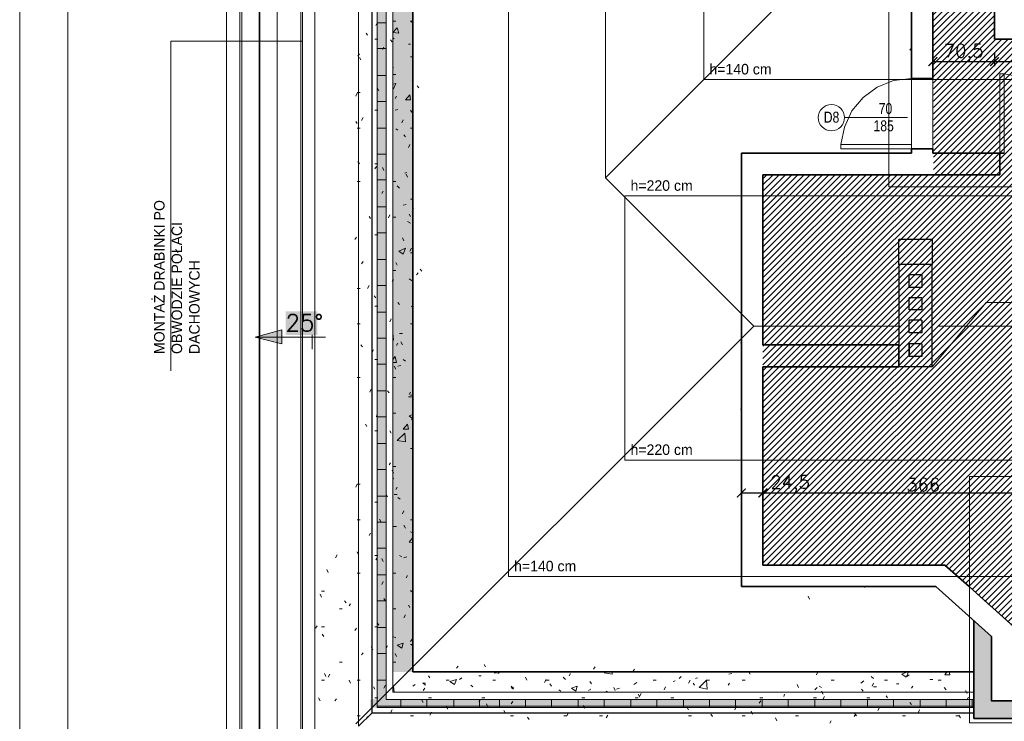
# Model space of a CAD drawing. Header units: millimetres. Extents: x -587 to 33545, y -26688 to 22494.
# Tile 50 of 256: x 8574 to 9697, y 6172 to 6972. Entities that reach past the tile are written whole.
import ezdxf
from ezdxf.lldxf.tags import DXFTag

# ---------------------------------------------------------------- set-up
doc = ezdxf.new("R2010")
doc.units = ezdxf.units.MM
doc.header["$MEASUREMENT"] = 0
for name, color, linetype, lineweight in [('A_istniejące ściany', 7, 'Continuous', 35), ('A_izolacja', 5, 'Continuous', 9), ('A_l.przerywana', 250, 'ICAD_ISO03W100', 9), ('A_l.widokowa', 250, 'Continuous', 18), ('A_wymiarowanie', 176, 'Continuous', 9), ('k_wyburzenia widoczne', 252, 'PNEUMATIC2', 30), ('l.przerywana', 104, 'ICAD_ISO03W100', 5), ('l.widokowa', 140, 'Continuous', 15), ('Nowe_820-G Rysunki Obrazki_Nr_pióra__1', 7, 'Continuous', 13), ('Nowe_820-G Rysunki Obrazki_Nr_pióra__101', 252, 'Continuous', 5), ('Nowe_820-G Rysunki Obrazki_Nr_pióra__19', 255, 'Continuous', 0), ('Nowe_820-G Rysunki Obrazki_Nr_pióra__22', 8, 'Continuous', 25), ('Nowe_820-G Rysunki Obrazki_Nr_pióra__23', 7, 'Continuous', 15), ('wymiarowanie', 176, 'Continuous', 9)]:
    doc.layers.add(name, color=color, linetype=linetype, lineweight=lineweight)
doc.layers.add('UWAGI_podłoga na legarachdo rozbiórki', color=254, linetype='Continuous', lineweight=13, plot=False)
doc.styles.add('Arial$001H0', font='SIMPLEX')
doc.styles.add('styl1', font='arial.ttf', dxfattribs={"height": 15})
doc.styles.add('styl2', font='simplex.shx')
doc.styles.add('STYL_AUTOMATYCZNY_15', font='txt', dxfattribs={"width": 0.7958})
doc.styles.add('STYL_AUTOMATYCZNY_18', font='txt', dxfattribs={"width": 0.7957})
tags = doc.linetypes.add('ICAD_ISO03W100', pattern=[30, 12, -18]).pattern_tags.tags
tags[6:7] = [DXFTag(74, 4), DXFTag(75, 0), DXFTag(340, '0'), DXFTag(46, 1.0), DXFTag(50, 0.0), DXFTag(44, 0.0), DXFTag(45, 0.0)]
tags[4:5] = [DXFTag(74, 4), DXFTag(75, 0), DXFTag(340, '0'), DXFTag(46, 1.0), DXFTag(50, 0.0), DXFTag(44, 0.0), DXFTag(45, 0.0)]
doc.linetypes.add('PNEUMATIC2', pattern='A,0.5,-0.25,["//",Standard,S=0.2,R=0,X=-0.1,Y=-0.1],-0.25', length=1)
doc.dimstyles.new('Kopia I_1.100', dxfattribs={"dimtxt": 15, "dimasz": 10, "dimexe": 5, "dimexo": 1, "dimgap": 1.5, "dimtad": 1, "dimdec": 1, "dimrnd": 0.5, "dimtxsty": 'styl2', "dimblk": 'ARCHTICK', "dimcen": 5, "dimadec": 0, "dimazin": 0, "dimtfac": 1, "dimtdec": 1, "dimtmove": 0, "dimatfit": 3, "dimldrblk": 'ARCHTICK', "dimfxl": 10, "dimfxlon": 1, "dimarcsym": 0})

# ---------------------------------------------------------------- blocks, each defined once
blk = doc.blocks.new('_ArchTick')
at = {"color": 0, "linetype": 'ByBlock', "const_width": 0.15}
blk.add_lwpolyline([(-0.5, -0.5), (0.5, 0.5)], dxfattribs=at)
blk = doc.blocks.new('*D1853')
at = {"layer": 'Defpoints', "color": 0}
for p in [(9396.8, 6452.2), (9421.4, 6452.2), (9421.4, 6432.5)]:
    blk.add_point(p, dxfattribs=at)
at = {"layer": 'wymiarowanie', "color": 0, "lineweight": -2}
for p, q in [((9396.8, 6442.5), (9396.8, 6427.5)), ((9421.4, 6442.5), (9421.4, 6427.5)), ((9396.8, 6432.5), (9421.4, 6432.5)), ((9421.4, 6432.5), (9473.3, 6432.5))]:
    blk.add_line(p, q, dxfattribs=at)
at = {"layer": 'wymiarowanie', "color": 0, "lineweight": -2, "xscale": 10, "yscale": 10, "zscale": 10, "rotation": 180}
blk.add_blockref('_ArchTick', (9396.8, 6432.5), dxfattribs=at)
at = {"layer": 'wymiarowanie', "color": 0, "lineweight": -2, "xscale": 10, "yscale": 10, "zscale": 10}
blk.add_blockref('_ArchTick', (9421.4, 6432.5), dxfattribs=at)
at = {"layer": 'wymiarowanie', "color": 0, "insert": (9452.4, 6442.6), "char_height": 15, "attachment_point": 5, "style": 'styl2'}
blk.add_mtext('24,5', dxfattribs=at)
blk = doc.blocks.new('*D1854')
at = {"layer": 'Defpoints', "color": 0}
for p in [(9421.4, 6452.2), (9787.1, 6451.3), (9787.1, 6432.5)]:
    blk.add_point(p, dxfattribs=at)
at = {"layer": 'wymiarowanie', "color": 0, "lineweight": -2}
for p, q in [((9421.4, 6442.5), (9421.4, 6427.5)), ((9787.1, 6442.5), (9787.1, 6427.5)), ((9421.4, 6432.5), (9787.1, 6432.5))]:
    blk.add_line(p, q, dxfattribs=at)
at = {"layer": 'wymiarowanie', "color": 0, "lineweight": -2, "xscale": 10, "yscale": 10, "zscale": 10, "rotation": 180}
blk.add_blockref('_ArchTick', (9421.4, 6432.5), dxfattribs=at)
at = {"layer": 'wymiarowanie', "color": 0, "lineweight": -2, "xscale": 10, "yscale": 10, "zscale": 10}
blk.add_blockref('_ArchTick', (9787.1, 6432.5), dxfattribs=at)
at = {"layer": 'wymiarowanie', "color": 0, "insert": (9604.3, 6441.9), "char_height": 15, "attachment_point": 5, "style": 'styl2'}
blk.add_mtext('366', dxfattribs=at)
blk = doc.blocks.new('*D1869')
at = {"layer": 'Defpoints', "color": 0}
for p in [(9615.3, 6953.4), (9685.5, 6950.4), (9685.5, 6924.6)]:
    blk.add_point(p, dxfattribs=at)
at = {"layer": 'wymiarowanie', "color": 0, "lineweight": -2}
for p, q in [((9615.3, 6934.6), (9615.3, 6919.6)), ((9685.5, 6934.6), (9685.5, 6919.6)), ((9615.3, 6924.6), (9685.5, 6924.6))]:
    blk.add_line(p, q, dxfattribs=at)
at = {"layer": 'wymiarowanie', "color": 0, "lineweight": -2, "xscale": 10, "yscale": 10, "zscale": 10, "rotation": 180}
blk.add_blockref('_ArchTick', (9615.3, 6924.6), dxfattribs=at)
at = {"layer": 'wymiarowanie', "color": 0, "lineweight": -2, "xscale": 10, "yscale": 10, "zscale": 10}
blk.add_blockref('_ArchTick', (9685.5, 6924.6), dxfattribs=at)
at = {"layer": 'wymiarowanie', "color": 0, "insert": (9650.4, 6934.7), "char_height": 15, "attachment_point": 5, "style": 'styl2'}
blk.add_mtext('70,5', dxfattribs=at)
blk = doc.blocks.new('*D1870')
at = {"layer": 'Defpoints', "color": 0}
for p in [(9685.5, 6950.4), (10291.8, 6950.4), (10291.8, 6924.6)]:
    blk.add_point(p, dxfattribs=at)
at = {"layer": 'wymiarowanie', "color": 0, "lineweight": -2}
for p, q in [((9685.5, 6934.6), (9685.5, 6919.6)), ((10291.8, 6934.6), (10291.8, 6919.6)), ((9685.5, 6924.6), (10291.8, 6924.6))]:
    blk.add_line(p, q, dxfattribs=at)
at = {"layer": 'wymiarowanie', "color": 0, "lineweight": -2, "xscale": 10, "yscale": 10, "zscale": 10, "rotation": 180}
blk.add_blockref('_ArchTick', (9685.5, 6924.6), dxfattribs=at)
at = {"layer": 'wymiarowanie', "color": 0, "lineweight": -2, "xscale": 10, "yscale": 10, "zscale": 10}
blk.add_blockref('_ArchTick', (10291.8, 6924.6), dxfattribs=at)
at = {"layer": 'wymiarowanie', "color": 0, "insert": (9988.7, 6934), "char_height": 15, "attachment_point": 5, "style": 'styl2'}
blk.add_mtext('606', dxfattribs=at)

msp = doc.modelspace()

# ---------------------------------------------------------------- hatches: boundary and pattern name
at = {"layer": 'A_izolacja'}
h = msp.add_hatch(dxfattribs=at)
h.set_pattern_fill('OCTAGON', color=256, scale=5, style=0)
h.set_pattern_definition([(315, (0, 1.45), (5.0000015, -1e-15), [2.05061, -5.02046]), (0, (1.45, 0), (5, 5), [2.1, -2.9]), (45, (3.55, 0), (6e-16, 5.0000015), [2.05061, -5.02046]), (135, (5, 3.55), (-5.0000015, 6e-16), [2.05061, -5.02046]), (225, (1.45, 5), (-1e-15, -5.0000015), [2.05061, -5.02046]), (270, (0, 3.55), (5, -5), [2.1, -2.9])])
h.paths.add_polyline_path([(9977.65, 6175.2), (10032.36, 6175.2), (10032.36, 6325.58), (10012.36, 6325.58), (10012.36, 6195.2), (9977.65, 6195.2)])
h.paths.add_polyline_path([(9662.16, 6198.58), (9662.16, 6175.2), (9717.72, 6175.2), (9717.72, 6195.2), (9699.94, 6195.2), (9682.16, 6195.2), (9682.16, 6268.86), (9662.16, 6286.72)])
h.paths.add_polyline_path([(9787.15, 6175.2), (9812.55, 6175.2), (9812.55, 6195.2), (9787.15, 6195.2)])
h.paths.add_polyline_path([(9882.82, 6175.2), (9908.22, 6175.2), (9908.22, 6195.2), (9882.82, 6195.2)])
at = {"layer": 'l.widokowa', "true_color": 0xffffff}
msp.add_hatch(color=7, dxfattribs=at).paths.add_polyline_path([(8876.93, 6639.75), (8876.93, 6612.7), (8913.28, 6612.7), (8913.28, 6639.75)])
at = {"layer": 'l.widokowa'}
msp.add_hatch(color=7, dxfattribs=at).paths.add_polyline_path([(8842.27, 6610.17), (8872.7, 6602.56), (8872.7, 6618.62)])
at = {"layer": 'Nowe_820-G Rysunki Obrazki_Nr_pióra__1', "linetype": 'Continuous', "lineweight": 0, "true_color": 0xffffff}
for points in [[(8981.49, 7044.4), (8981.49, 6196.89), (8991.65, 6196.89), (8991.65, 7044.4)], [(8999.27, 7013.08), (8999.27, 6228.22), (9022.13, 6228.22), (9022.13, 7013.08)], [(8973.5, 6187.58), (9672.85, 6187.58), (9672.85, 6196.89), (8973.5, 6196.89)]]:
    msp.add_hatch(color=7, dxfattribs=at).paths.add_polyline_path(points)
at = {"layer": 'UWAGI_podłoga na legarachdo rozbiórki'}
h = msp.add_hatch(dxfattribs=at)
h.set_pattern_fill('ANSI31', color=256, scale=40, style=0)
h.paths.add_polyline_path([(9421.39, 6795.48), (10177.46, 6795.48), (10177.46, 6350.14), (9421.39, 6350.14)])
h.paths.add_polyline_path([(10202.86, 6950.42), (9615.84, 6950.42), (9615.84, 6795.48), (10202.86, 6795.48)])
h.paths.add_polyline_path([(9628.82, 6350.14), (9707.56, 6279.86), (9707.56, 6219.75), (9987.81, 6219.75), (9987.81, 6350.14), (9887.65, 6350.14)])
h.paths.add_polyline_path([(9615.27, 7055.41), (9685.55, 7055.41), (9685.55, 6950.42), (9615.27, 6950.42)])

# ---------------------------------------------------------------- linework, layer by layer
at = {"layer": 'A_istniejące ściany', "color": 7, "linetype": 'Continuous'}
for points in [[(9590.72, 6905.55), (9590.72, 7079.96)], [(9590.72, 6905.55), (9590.72, 7001.22)], [(9615.27, 6905.55), (9615.27, 7001.22)], [(9685.55, 6950.42), (9685.55, 7001.22)], [(9685.55, 6950.42), (9710.1, 6950.42)], [(9615.27, 6905.55), (9590.72, 6905.55)], [(9590.72, 6820.04), (9396.83, 6820.04)], [(9396.83, 6820.04), (9396.83, 6795.48)], [(9396.83, 6325.58), (9396.83, 6820.04)], [(9396.83, 6820.04), (9590.72, 6820.04)], [(9590.72, 6825.12), (9590.72, 6820.04)], [(9615.27, 6825.12), (9590.72, 6825.12)], [(9590.72, 6820.04), (9590.72, 6825.12)], [(9615.27, 6825.12), (9615.27, 6820.04)], [(9691.47, 6820.04), (9615.27, 6820.04)], [(9691.47, 6820.04), (9691.47, 6795.48)], [(9691.47, 6820.04), (9696.55, 6820.04)], [(9691.47, 6795.48), (9421.39, 6795.48)], [(9421.39, 6601.6), (9421.39, 6795.48)]]:
    msp.add_lwpolyline(points, dxfattribs=at)
at = {"layer": 'A_istniejące ściany', "color": 7}
for points in [[(9576.33, 6601.6), (9421.39, 6601.6)], [(9469.65, 6601.6), (9459.49, 6601.6)], [(9469.65, 6601.6), (9479.81, 6601.6)], [(9421.39, 6350.14), (9421.39, 6576.2)], [(9421.39, 6576.2), (9576.33, 6576.2)], [(9469.65, 6576.2), (9459.49, 6576.2)], [(9469.65, 6576.2), (9479.81, 6576.2)], [(9421.39, 6350.14), (9628.82, 6350.14)], [(9656.76, 6325.58), (9628.82, 6350.14)], [(9618.66, 6325.58), (9396.83, 6325.58)], [(9618.66, 6325.58), (9396.83, 6325.58)], [(9682.16, 6268.86), (9618.66, 6325.58)], [(9682.16, 6268.86), (9618.66, 6325.58)], [(9707.56, 6279.86), (9656.76, 6325.58)]]:
    msp.add_lwpolyline(points, dxfattribs=at)
at = {"layer": 'A_istniejące ściany', "color": 7, "ltscale": 15}
for points in [[(9576.33, 6576.2), (9576.33, 6601.6)], [(9588.18, 6588.05), (9588.18, 6602.44)]]:
    msp.add_lwpolyline(points, dxfattribs=at)
at = {"layer": 'A_izolacja', "color": 7, "lineweight": 35}
msp.add_line((9022.13, 6228.22), (9662.16, 6228.22), dxfattribs=at)
msp.add_lwpolyline([(9022.13, 6228.22), (9022.13, 7547.46), (9468.32, 7547.46), (9468.32, 7014.77), (9468.32, 7013.08), (9568.44, 7013.08)], dxfattribs=at)
at = {"layer": 'A_izolacja', "lineweight": 35}
for points in [[(9717.72, 6175.2), (9662.16, 6175.2), (9662.16, 6286.72)], [(9717.72, 6195.2), (9682.16, 6195.2), (9682.16, 6268.86)]]:
    msp.add_lwpolyline(points, dxfattribs=at)
at = {"layer": 'A_l.przerywana', "color": 5, "lineweight": 35}
msp.add_lwpolyline([(8847.19, 7722.4), (8847.19, 6053.28), (11882.33, 6053.28), (11882.33, 7728.19), (11086.25, 7728.19), (11086.25, 7188.02), (9643.26, 7188.02), (9643.26, 7722.4)], close=True, dxfattribs=at)
at = {"layer": 'A_l.przerywana', "color": 7, "linetype": 'ICAD_ISO03W100', "lineweight": 13}
for points in [[(8867.19, 6116.46), (8867.19, 7665.01)], [(8910.37, 7659.22), (8910.37, 6116.46)]]:
    msp.add_lwpolyline(points, dxfattribs=at)
at = {"layer": 'A_l.przerywana', "color": 7, "linetype": 'ICAD_ISO03W100', "lineweight": 5}
msp.add_lwpolyline([(8910.37, 7659.22), (8910.37, 6116.46)], dxfattribs=at)
at = {"layer": 'A_l.przerywana', "color": 5, "ltscale": 0.5}
msp.add_lwpolyline([(9657.16, 6170.2), (10037.36, 6170.2), (10037.36, 6451.25), (9657.16, 6451.25)], close=True, dxfattribs=at)
at = {"layer": 'A_l.widokowa', "color": 5}
for points in [[(8809.69, 7759.9), (8809.69, 6015.78), (11919.83, 6015.78), (11919.83, 7765.69), (11048.75, 7765.69), (11048.75, 7225.52), (9680.76, 7225.52), (9680.76, 7759.9)], [(8824.69, 7744.9), (8824.69, 6030.78), (11904.83, 6030.78), (11904.83, 7750.69), (11063.75, 7750.69), (11063.75, 7210.52), (9665.76, 7210.52), (9665.76, 7744.9)], [(8827.19, 7742.4), (8827.19, 6033.28), (11902.33, 6033.28), (11902.33, 7748.19), (11066.25, 7748.19), (11066.25, 7208.02), (9663.26, 7208.02), (9663.26, 7742.4)], [(8894.25, 7675.33), (8894.25, 6100.34), (11835.26, 6100.34), (11835.26, 7681.13), (11133.32, 7681.13), (11133.32, 7140.95), (9596.19, 7140.95), (9596.19, 7675.33)], [(8896.25, 7673.33), (8896.25, 6102.34), (11833.26, 6102.34), (11833.26, 7679.13), (11135.32, 7679.13), (11135.32, 7138.95), (9594.19, 7138.95), (9594.19, 7673.33)]]:
    msp.add_lwpolyline(points, close=True, dxfattribs=at)
at = {"layer": 'A_wymiarowanie'}
for p, q in [((8746.04, 6947.91), (8746.04, 6571.81)), ((9865.54, 6649.68), (9676.06, 6649.68))]:
    msp.add_line(p, q, dxfattribs=at)
at = {"layer": 'k_wyburzenia widoczne', "color": 7, "ltscale": 15}
for points in [[(9576.33, 6693.04), (9576.33, 6721.82)], [(9614.43, 6721.82), (9576.33, 6721.82)], [(9614.43, 6721.82), (9614.43, 6693.04)], [(9614.43, 6693.04), (9576.33, 6693.04)], [(9576.33, 6693.04), (9576.33, 6576.2)], [(9614.43, 6693.04), (9576.33, 6693.04)], [(9614.43, 6576.2), (9614.43, 6693.04)], [(9588.18, 6666.79), (9588.18, 6681.18)], [(9602.57, 6681.18), (9588.18, 6681.18)], [(9602.57, 6681.18), (9602.57, 6666.79)], [(9602.57, 6666.79), (9588.18, 6666.79)], [(9588.18, 6641.39), (9588.18, 6654.94)], [(9602.57, 6654.94), (9588.18, 6654.94)], [(9602.57, 6654.94), (9602.57, 6641.39)], [(9602.57, 6641.39), (9588.18, 6641.39)], [(9588.18, 6615.14), (9588.18, 6629.54)], [(9602.57, 6629.54), (9588.18, 6629.54)], [(9602.57, 6629.54), (9602.57, 6615.14)], [(9602.57, 6615.14), (9588.18, 6615.14)], [(9602.57, 6602.44), (9588.18, 6602.44)], [(9602.57, 6602.44), (9602.57, 6588.05)], [(9602.57, 6588.05), (9588.18, 6588.05)], [(9614.43, 6576.2), (9576.33, 6576.2)]]:
    msp.add_lwpolyline(points, dxfattribs=at)
at = {"layer": 'l.przerywana', "color": 7}
for p, q in [((9241.94, 6791.9), (9241.94, 7331.19)), ((9241.94, 6791.9), (9525.95, 7076.76)), ((9410.99, 6622.85), (9241.94, 6791.9)), ((8957.08, 6168.93), (9410.99, 6622.85)), ((9577.52, 6622.85), (9410.99, 6622.85)), ((10509.02, 6622.85), (9621.47, 6622.85))]:
    msp.add_line(p, q, dxfattribs=at)
msp.add_lwpolyline([(9904.19, 7702.4), (8867.19, 7702.4), (8867.19, 6073.28), (11862.33, 6073.28), (11862.33, 7708.19), (11106.25, 7708.19), (11106.25, 7168.02), (9904.19, 7168.02), (9904.19, 7702.4), (8867.19, 7702.4)], dxfattribs=at)
msp.add_lwpolyline([(9904.19, 7702.4), (8867.19, 7702.4), (8867.19, 6073.28), (11862.33, 6073.28), (11862.33, 7708.19), (11106.25, 7708.19), (11106.25, 7168.02), (9904.19, 7168.02), (9904.19, 7702.4), (8867.19, 7702.4)], dxfattribs=at)
msp.add_lwpolyline([(8910.51, 7659.07), (8910.51, 6116.61), (11819, 6116.61), (11819, 7664.86), (11149.58, 7664.86), (11149.58, 7124.69), (9860.86, 7124.69), (9860.86, 7659.07)], close=True, dxfattribs=at)
at = {"layer": 'l.przerywana', "color": 6}
for points in [[(9131.06, 7438.52), (9131.06, 6337.16), (11598.45, 6337.16), (11598.45, 7444.31), (11370.13, 7444.31), (11370.13, 6904.14), (9353.84, 6904.14), (9353.84, 7438.52)], [(9263.86, 6771.34), (9263.86, 6469.96), (11465.65, 6469.96), (11465.65, 6771.34)]]:
    msp.add_lwpolyline(points, close=True, dxfattribs=at)
at = {"layer": 'l.przerywana', "color": 5, "ltscale": 0.5}
msp.add_lwpolyline([(9564.87, 7104.96), (9735.1, 7104.96), (9735.1, 6781.76), (9564.87, 6781.76)], close=True, dxfattribs=at)
at = {"layer": 'l.przerywana', "color": 7, "ltscale": 0.3}
msp.add_lwpolyline([(9590.72, 6905.55), (9615.27, 6905.55), (9615.27, 6825.12), (9590.72, 6825.12)], close=True, dxfattribs=at)
at = {"layer": 'l.widokowa', "color": 7, "linetype": 'Continuous', "lineweight": 9}
for p, q in [((9723.75, 6781.76), (9584.28, 6781.76)), ((8922.57, 6610.17), (8842.27, 6610.17)), ((8907.36, 6596.64), (8907.36, 6612.7))]:
    msp.add_line(p, q, dxfattribs=at)
msp.add_lwpolyline([(8842.27, 6610.17), (8872.7, 6602.56), (8872.7, 6618.62)], close=True, dxfattribs=at)
at = {"layer": 'Nowe_820-G Rysunki Obrazki_Nr_pióra__1', "color": 7, "linetype": 'Continuous', "lineweight": 13}
for points in [[(9615.27, 6921.64), (9615.27, 6931.8)], [(9615.27, 6921.64), (9615.27, 6911.48)], [(9696.55, 6910.63), (9718.57, 6906.4)], [(9469.65, 6350.14), (9479.81, 6350.14)], [(9469.65, 6325.58), (9479.81, 6325.58)], [(9682.16, 6195.2), (9682.16, 6268.86)], [(10012.36, 6195.2), (9682.16, 6195.2)]]:
    msp.add_lwpolyline(points, dxfattribs=at)
msp.add_circle((9499.52, 6860.68), 15, dxfattribs=at)
at = {"layer": 'Nowe_820-G Rysunki Obrazki_Nr_pióra__101', "color": 252, "linetype": 'Continuous', "lineweight": 5}
for points in [[(8960.32, 7615.06), (8960.32, 6166.41)], [(8981.49, 6187.58), (8981.49, 7593.89)], [(8991.65, 6196.89), (8991.65, 7584.58)], [(8999.27, 6205.36), (8999.27, 7576.11)], [(8981.49, 6969.05), (8991.65, 6969.05)], [(8999.27, 6958.04), (9004.35, 6963.12)], [(9006.04, 6957.2), (9004.35, 6963.12)], [(9019.59, 6970.74), (9022.13, 6971.59)], [(9019.59, 6970.74), (9022.13, 6969.05)], [(8999.27, 6958.04), (9006.04, 6957.2)], [(8999.27, 6950.42), (9000.96, 6951.27)], [(9017.05, 6944.5), (9019.59, 6944.5)], [(8981.49, 6939.42), (8991.65, 6939.42)], [(8999.27, 6917.4), (9000.11, 6918.25)], [(8981.49, 6908.94), (8991.65, 6908.94)], [(8999.27, 6898.78), (9002.65, 6899.62)], [(9000.11, 6893.7), (9002.65, 6899.62)], [(9021.28, 6903.01), (9022.13, 6902.16)], [(9535.69, 6883.54), (9551.77, 6895.39)], [(9551.77, 6895.39), (9570.4, 6903.01)], [(9570.4, 6903.01), (9590.72, 6905.55)], [(8999.27, 6893.7), (9000.11, 6893.7)], [(9013.66, 6881), (9018.74, 6886.92)], [(9019.59, 6881), (9018.74, 6886.92)], [(8981.49, 6879.3), (8991.65, 6879.3)], [(9013.66, 6881), (9019.59, 6881)], [(9522.99, 6868.3), (9535.69, 6883.54)], [(9001.81, 6869.14), (9005.19, 6869.99)], [(9514.52, 6849.67), (9522.99, 6868.3)], [(9586.49, 6860.68), (9514.52, 6860.68)], [(8981.49, 6848.82), (8991.65, 6848.82)], [(9002.65, 6847.98), (9005.19, 6846.28)], [(9510.29, 6830.2), (9514.52, 6849.67)], [(9590.72, 6830.2), (9510.29, 6830.2)], [(9510.29, 6825.12), (9510.29, 6830.2)], [(8981.49, 6819.19), (8991.65, 6819.19)], [(9590.72, 6825.12), (9510.29, 6825.12)], [(9012.81, 6797.18), (9015.35, 6798.02)], [(8981.49, 6789.56), (8991.65, 6789.56)], [(9004.35, 6782.78), (9006.89, 6780.24)], [(9021.28, 6774.32), (9022.13, 6772.62)], [(9011.12, 6760.77), (9014.51, 6761.62)], [(8981.49, 6759.08), (8991.65, 6759.08)], [(9016.2, 6742.14), (9019.59, 6740.45)], [(8981.49, 6729.44), (8991.65, 6729.44)], [(9006.04, 6708.28), (9013.66, 6711.66)], [(9006.04, 6708.28), (9011.12, 6704.89)], [(9011.12, 6704.89), (9013.66, 6711.66)], [(8981.49, 6698.96), (8991.65, 6698.96)], [(9017.89, 6676.95), (9021.28, 6674.41)], [(8981.49, 6669.33), (8991.65, 6669.33)], [(8981.49, 6638.85), (8991.65, 6638.85)], [(9020.43, 6645.62), (9022.13, 6643.93)], [(9000.11, 6606.68), (8999.27, 6615.14)], [(8981.49, 6609.22), (8991.65, 6609.22)], [(8999.27, 6606.68), (9000.11, 6606.68)], [(9006.89, 6614.3), (9010.27, 6614.3)], [(8999.27, 6584.66), (9001.81, 6588.05)], [(8999.27, 6581.28), (9003.5, 6581.28)], [(9003.5, 6581.28), (9001.81, 6588.05)], [(9011.12, 6584.66), (9013.66, 6582.97)], [(8981.49, 6579.58), (8991.65, 6579.58)], [(9005.19, 6577.04), (9008.58, 6577.89)], [(8981.49, 6549.1), (8991.65, 6549.1)], [(9017.05, 6542.33), (9020.43, 6542.33)], [(8981.49, 6519.47), (8991.65, 6519.47)], [(9017.89, 6520.32), (9022.13, 6522.01)], [(9017.89, 6520.32), (9022.13, 6516.93)], [(9020.43, 6516.93), (9022.13, 6515.24)], [(9011.12, 6505.08), (9016.2, 6511)], [(9011.12, 6505.08), (9017.05, 6505.08)], [(9017.05, 6505.08), (9016.2, 6511)], [(9004.35, 6492.38), (9012.81, 6500.84)], [(9004.35, 6492.38), (9013.66, 6490.68)], [(9013.66, 6490.68), (9012.81, 6500.84)], [(8981.49, 6488.99), (8991.65, 6488.99)], [(8981.49, 6459.36), (8991.65, 6459.36)], [(8999.27, 6449.2), (9000.11, 6449.2)], [(8999.27, 6447.5), (9000.11, 6449.2)], [(8981.49, 6428.88), (8991.65, 6428.88)], [(9000.96, 6430.57), (9004.35, 6430.57)], [(9005.19, 6427.18), (9007.73, 6425.49)], [(8981.49, 6399.24), (8991.65, 6399.24)], [(9000.11, 6394.16), (9003.5, 6394.16)], [(9017.89, 6376.38), (9022.13, 6381.46)], [(9019.59, 6388.24), (9022.13, 6386.54)], [(8981.49, 6369.61), (8991.65, 6369.61)], [(9017.89, 6376.38), (9022.13, 6375.54)], [(9006.89, 6361.14), (9009.43, 6359.45)], [(9011.97, 6358.6), (9015.35, 6359.45)], [(8981.49, 6339.13), (8991.65, 6339.13)], [(9019.59, 6321.35), (9022.13, 6318.81)], [(8981.49, 6309.5), (8991.65, 6309.5)], [(8981.49, 6279.02), (8991.65, 6279.02)], [(8999.27, 6268.86), (9002.65, 6267.16)], [(9004.35, 6258.7), (9011.12, 6261.24)], [(9004.35, 6258.7), (9009.43, 6255.31)], [(9009.43, 6255.31), (9011.12, 6261.24)], [(9019.59, 6259.54), (9022.13, 6257.85)], [(9021.28, 6255.31), (9022.13, 6254.46)], [(9682.16, 6266.32), (9682.16, 6241.76)], [(8981.49, 6249.38), (8991.65, 6249.38)], [(9021.28, 6250.23), (9022.13, 6250.23)], [(9097.48, 6223.98), (9100.02, 6223.98)], [(9114.89, 6227.37), (9117.43, 6227.37)], [(9119.13, 6226.52), (9121.67, 6228.22)], [(9193.63, 6222.29), (9196.17, 6219.75)], [(9240.2, 6227.37), (9241.05, 6228.22)], [(9240.2, 6227.37), (9249.51, 6225.68)], [(9249.51, 6225.68), (9249.51, 6228.22)], [(9325.71, 6220.6), (9328.25, 6223.14)], [(9382.44, 6225.68), (9385.83, 6226.52)], [(9545, 6223.14), (9547.54, 6220.6)], [(9579.71, 6225.68), (9586.49, 6228.22)], [(9579.71, 6225.68), (9584.79, 6222.29)], [(9584.79, 6222.29), (9587.33, 6228.22)], [(9585.64, 6223.14), (9588.18, 6224.83)], [(9628.82, 6224.83), (9631.36, 6228.22)], [(9628.82, 6224.83), (9634.75, 6224.83)], [(9634.75, 6224.83), (9633.9, 6228.22)], [(8981.49, 6218.9), (8991.65, 6218.9)], [(8999.27, 6211.28), (9000.11, 6212.13)], [(9000.96, 6205.36), (9000.11, 6212.13)], [(9022.13, 6212.13), (9024.67, 6213.82)], [(9033.13, 6215.52), (9036.52, 6215.52)], [(9033.98, 6215.52), (9036.52, 6212.98)], [(9064.46, 6217.21), (9072.08, 6219.75)], [(9064.46, 6217.21), (9069.54, 6213.82)], [(9069.54, 6213.82), (9072.08, 6219.75)], [(9075.47, 6219.75), (9078.01, 6221.44)], [(9088.17, 6212.98), (9090.71, 6211.28)], [(9134.37, 6212.13), (9136.91, 6209.59)], [(9134.37, 6210.44), (9136.91, 6208.74)], [(9202.95, 6209.59), (9209.72, 6212.13)], [(9208.03, 6206.2), (9209.72, 6212.13)], [(9274.07, 6213.82), (9277.45, 6216.36)], [(9318.94, 6217.21), (9321.48, 6218.06)], [(9344.34, 6220.6), (9346.88, 6221.44)], [(9348.57, 6210.44), (9357.04, 6218.9)], [(9348.57, 6210.44), (9357.89, 6208.74)], [(9357.89, 6208.74), (9357.04, 6218.9)], [(9480.65, 6207.9), (9483.19, 6210.44)], [(9485.73, 6212.13), (9488.27, 6210.44)], [(9533.15, 6215.52), (9536.53, 6218.06)], [(9547.54, 6211.28), (9550.93, 6211.28)], [(9573.79, 6214.67), (9576.33, 6214.67)], [(9611.89, 6219.75), (9615.27, 6219.75)], [(9627.97, 6210.44), (9630.51, 6207.9)], [(8999.27, 6205.36), (9000.96, 6205.36)], [(9662.16, 6205.36), (8999.27, 6205.36)], [(9072.08, 6205.36), (9072.93, 6205.36)], [(9188.55, 6207.9), (9191.09, 6206.2)], [(9202.95, 6209.59), (9208.03, 6206.2)], [(9222.42, 6207.05), (9224.96, 6208.74)], [(9242.74, 6206.2), (9244.43, 6205.36)], [(9254.59, 6208.74), (9257.98, 6209.59)], [(8981.49, 6189.27), (9662.16, 6189.27)], [(9662.16, 6196.89), (8991.65, 6196.89)], [(9008.58, 6187.58), (9008.58, 6196.89)], [(9038.21, 6187.58), (9038.21, 6196.89)], [(9068.69, 6187.58), (9068.69, 6196.89)], [(9098.33, 6187.58), (9098.33, 6196.89)], [(9120.82, 6187.58), (9120.82, 6196.89)], [(9150.45, 6187.58), (9150.45, 6196.89)], [(9180.09, 6187.58), (9180.09, 6196.89)], [(9210.57, 6187.58), (9210.57, 6196.89)], [(9240.2, 6187.58), (9240.2, 6196.89)], [(9270.68, 6187.58), (9270.68, 6196.89)], [(9300.31, 6187.58), (9300.31, 6196.89)], [(9330.79, 6187.58), (9330.79, 6196.89)], [(9360.43, 6187.58), (9360.43, 6196.89)], [(9390.06, 6187.58), (9390.06, 6196.89)], [(9420.54, 6187.58), (9420.54, 6196.89)], [(9450.17, 6187.58), (9450.17, 6196.89)], [(9480.65, 6187.58), (9480.65, 6196.89)], [(9510.29, 6187.58), (9510.29, 6196.89)], [(9540.77, 6187.58), (9540.77, 6196.89)], [(9570.4, 6187.58), (9570.4, 6196.89)], [(9600.88, 6187.58), (9600.88, 6196.89)], [(9630.51, 6187.58), (9630.51, 6196.89)], [(9660.15, 6187.58), (9660.15, 6196.89)], [(8960.32, 6166.41), (8975.56, 6181.65)], [(9662.16, 6187.58), (8981.49, 6187.58)]]:
    msp.add_lwpolyline(points, dxfattribs=at)
at = {"layer": 'Nowe_820-G Rysunki Obrazki_Nr_pióra__19', "color": 255, "linetype": 'Continuous', "lineweight": 0}
for points in [[(8981.49, 6969.05), (8979.79, 6965.66)], [(8999.27, 6970.74), (9002.65, 6970.74)], [(8970.48, 6954.66), (8968.79, 6957.2)], [(8978.95, 6950.42), (8982.33, 6950.42)], [(8989.11, 6941.11), (8987.41, 6938.57)], [(8998.42, 6947.04), (8996.73, 6949.58)], [(8961.17, 6933.49), (8959.47, 6930.95)], [(8962.86, 6926.72), (8961.17, 6929.26)], [(9019.59, 6930.1), (9022.97, 6930.1)], [(9590.72, 6940.26), (9589.03, 6937.72)], [(8999.27, 6909.78), (9002.65, 6909.78)], [(9028.9, 6894.54), (9027.21, 6897.08)], [(8958.63, 6888.62), (8956.93, 6885.23)], [(8958.63, 6889.46), (8962.01, 6889.46)], [(8983.18, 6891.16), (8981.49, 6894.54)], [(9003.5, 6885.23), (9001.81, 6882.69)], [(8978.95, 6869.14), (8982.33, 6869.14)], [(9021.28, 6866.6), (9019.59, 6869.14)], [(8958.63, 6853.9), (8956.93, 6856.44)], [(8965.4, 6860.68), (8963.71, 6857.29)], [(9011.12, 6858.14), (9009.43, 6854.75)], [(8958.63, 6848.82), (8962.01, 6848.82)], [(9013.66, 6838.66), (9011.97, 6841.2)], [(9019.59, 6848.82), (9022.97, 6848.82)], [(9018.74, 6830.2), (9017.05, 6826.81)], [(8961.17, 6808.18), (8959.47, 6810.72)], [(8978.95, 6808.18), (8982.33, 6808.18)], [(8980.64, 6804.8), (8978.95, 6802.26)], [(8989.11, 6800.56), (8987.41, 6803.95)], [(9016.2, 6792.94), (9014.51, 6796.33)], [(8958.63, 6787.86), (8962.01, 6787.86)], [(8999.27, 6787.86), (9002.65, 6787.86)], [(8988.26, 6776.86), (8986.57, 6774.32)], [(9019.59, 6767.54), (9022.97, 6767.54)], [(8995.88, 6749.76), (8994.19, 6746.38)], [(9019.59, 6748.07), (9017.89, 6750.61)], [(9022.97, 6756.54), (9021.28, 6754)], [(8973.87, 6745.53), (8972.17, 6748.07)], [(8999.27, 6747.22), (9002.65, 6747.22)], [(8957.78, 6724.36), (8956.09, 6721.82)], [(8978.95, 6726.9), (8982.33, 6726.9)], [(9011.97, 6720.13), (9010.27, 6723.52)], [(9020.43, 6711.66), (9018.74, 6708.28)], [(9019.59, 6706.58), (9022.97, 6706.58)], [(8965.4, 6696.42), (8963.71, 6693.88)], [(9004.35, 6692.19), (9002.65, 6695.58)], [(8999.27, 6686.26), (9002.65, 6686.26)], [(9028.05, 6683.72), (9026.36, 6681.18)], [(9032.29, 6685.42), (9030.59, 6687.96)], [(9000.11, 6676.1), (8998.42, 6673.56)], [(8958.63, 6665.94), (8962.01, 6665.94)], [(8972.17, 6669.33), (8970.48, 6665.94)], [(8979.79, 6654.94), (8978.1, 6657.48)], [(9006.89, 6647.32), (9005.19, 6649.86)], [(8978.95, 6645.62), (8982.33, 6645.62)], [(8997.57, 6631.23), (8995.88, 6627.84)], [(8958.63, 6625.3), (8962.01, 6625.3)], [(9019.59, 6625.3), (9022.97, 6625.3)], [(9010.27, 6601.6), (9008.58, 6604.98)], [(9396.83, 6604.14), (9395.99, 6603.29)], [(8964.55, 6599.06), (8962.86, 6601.6)], [(8977.25, 6595.67), (8975.56, 6593.13)], [(9005.19, 6603.29), (9003.5, 6600.75)], [(8978.95, 6584.66), (8982.33, 6584.66)], [(9002.65, 6573.66), (9000.96, 6577.04)], [(8958.63, 6564.34), (8962.01, 6564.34)], [(8999.27, 6564.34), (9002.65, 6564.34)], [(8974.71, 6550.8), (8973.02, 6547.41)], [(8995.03, 6546.56), (8993.34, 6549.1)], [(9019.59, 6547.41), (9017.89, 6544.87)], [(9019.59, 6544.02), (9022.97, 6544.02)], [(9022.97, 6538.94), (9021.28, 6541.48)], [(9396.83, 6527.94), (9395.99, 6527.94)], [(8981.49, 6522.86), (8980.64, 6519.47)], [(8999.27, 6523.7), (9002.65, 6523.7)], [(8969.63, 6508.46), (8967.94, 6511)], [(8978.95, 6503.38), (8982.33, 6503.38)], [(8997.57, 6500.84), (8995.88, 6503.38)], [(9019.59, 6483.06), (9022.97, 6483.06)], [(8996.73, 6466.98), (8995.03, 6464.44)], [(9000.11, 6455.12), (8998.42, 6458.51)], [(8999.27, 6462.74), (9002.65, 6462.74)], [(8958.63, 6442.42), (8956.93, 6439.04)], [(8958.63, 6442.42), (8962.01, 6442.42)], [(9004.35, 6439.04), (9002.65, 6436.5)], [(8993.34, 6428.03), (8991.65, 6430.57)], [(8978.95, 6422.1), (8982.33, 6422.1)], [(8958.63, 6401.78), (8962.01, 6401.78)], [(8985.72, 6400.09), (8984.03, 6402.63)], [(9011.97, 6411.94), (9010.27, 6408.56)], [(9019.59, 6401.78), (9022.97, 6401.78)], [(9013.66, 6392.47), (9011.97, 6395.86)], [(8973.87, 6386.54), (8972.17, 6384)], [(8935.77, 6361.99), (8934.07, 6358.6)], [(8960.32, 6361.99), (8958.63, 6365.38)], [(8978.95, 6361.14), (8982.33, 6361.14)], [(8981.49, 6358.6), (8979.79, 6356.06)], [(8988.26, 6354.37), (8986.57, 6357.76)], [(8925.61, 6341.67), (8923.91, 6345.06)], [(8958.63, 6340.82), (8962.01, 6340.82)], [(8999.27, 6340.82), (9002.65, 6340.82)], [(9016.2, 6338.28), (9014.51, 6335.74)], [(8988.26, 6331.51), (8986.57, 6328.12)], [(9537.38, 6324.74), (9537.38, 6325.58)], [(8917.99, 6313.73), (8916.29, 6317.12)], [(8917.99, 6320.5), (8921.37, 6320.5)], [(8990.8, 6309.5), (8989.11, 6312.04)], [(9019.59, 6320.5), (9022.97, 6320.5)], [(9474.73, 6311.19), (9473.03, 6314.58)], [(8938.31, 6300.18), (8941.69, 6300.18)], [(8945.93, 6306.96), (8944.23, 6309.5)], [(8951.01, 6306.11), (8949.31, 6303.57)], [(8999.27, 6300.18), (9002.65, 6300.18)], [(9018.74, 6301.88), (9017.05, 6304.42)], [(9013.66, 6293.41), (9011.97, 6290.02)], [(8912.91, 6280.71), (8911.21, 6278.17)], [(8917.99, 6279.86), (8921.37, 6279.86)], [(8957.78, 6278.17), (8956.09, 6275.63)], [(8978.95, 6279.86), (8982.33, 6279.86)], [(8983.18, 6281.56), (8981.49, 6284.1)], [(8920.53, 6268.86), (8918.83, 6271.4)], [(8976.41, 6253.62), (8974.71, 6257)], [(8993.34, 6257.85), (8991.65, 6255.31)], [(9021.28, 6265.47), (9019.59, 6262.93)], [(9019.59, 6259.54), (9022.97, 6259.54)], [(8965.4, 6250.23), (8963.71, 6247.69)], [(9003.5, 6246), (9001.81, 6249.38)], [(8938.31, 6239.22), (8941.69, 6239.22)], [(8999.27, 6239.22), (9002.65, 6239.22)], [(9073.77, 6234.99), (9072.08, 6232.45)], [(9105.1, 6234.14), (9103.41, 6236.68)], [(9230.04, 6234.14), (9228.35, 6231.6)], [(8923.07, 6223.14), (8921.37, 6226.52)], [(8927.3, 6225.68), (8925.61, 6222.29)], [(9041.6, 6221.44), (9039.91, 6223.98)], [(9152.15, 6218.9), (9150.45, 6222.29)], [(9202.1, 6226.52), (9200.41, 6223.98)], [(9274.91, 6231.6), (9273.22, 6228.22)], [(9406.99, 6225.68), (9405.3, 6228.22)], [(9484.04, 6228.22), (9482.35, 6224.83)], [(8917.99, 6218.9), (8921.37, 6218.9)], [(8951.01, 6215.52), (8949.31, 6218.9)], [(8958.63, 6218.9), (8962.01, 6218.9)], [(8978.95, 6208.74), (8977.25, 6211.28)], [(8990.8, 6212.98), (8989.11, 6209.59)], [(9060.23, 6218.9), (9063.61, 6218.9)], [(9113.2, 6218.9), (9116.59, 6218.9)], [(9174.16, 6219.75), (9172.47, 6216.36)], [(9174.16, 6218.9), (9177.55, 6218.9)], [(9180.09, 6212.13), (9178.39, 6214.67)], [(9225.81, 6214.67), (9224.11, 6217.21)], [(9252.9, 6207.05), (9251.21, 6210.44)], [(9296.08, 6218.9), (9299.47, 6218.9)], [(9310.47, 6211.28), (9308.78, 6207.9)], [(9338.41, 6218.9), (9336.72, 6215.52)], [(9343.49, 6212.98), (9341.8, 6215.52)], [(9357.04, 6218.9), (9360.43, 6218.9)], [(9383.29, 6215.52), (9381.59, 6212.98)], [(9397.68, 6218.9), (9401.07, 6218.9)], [(9462.03, 6210.44), (9460.33, 6213.82)], [(9499.28, 6218.9), (9502.67, 6218.9)], [(9547.54, 6215.52), (9545.85, 6212.13)], [(9560.24, 6218.9), (9563.63, 6218.9)], [(9592.41, 6212.13), (9590.72, 6209.59)], [(9621.2, 6218.9), (9624.59, 6218.9)], [(9035.67, 6209.59), (9033.98, 6207.05)], [(9280.84, 6199.43), (9279.15, 6202.82)], [(9282.53, 6203.66), (9280.84, 6201.12)], [(9445.94, 6202.82), (9445.09, 6200.28)], [(9489.97, 6202.82), (9488.27, 6206.2)], [(9491.66, 6200.28), (9489.97, 6197.74)], [(9535.69, 6206.2), (9533.99, 6208.74)], [(9563.63, 6198.58), (9561.93, 6201.12)], [(9654.22, 6203.66), (9652.53, 6207.05)], [(9655.91, 6199.43), (9654.22, 6196.89)], [(8916.29, 6195.2), (8914.6, 6198.58)], [(8934.92, 6197.74), (8933.23, 6195.2)], [(8978.95, 6198.58), (8982.33, 6198.58)], [(9033.98, 6193.5), (9032.29, 6196.04)], [(9039.91, 6198.58), (9043.29, 6198.58)], [(9061.92, 6185.88), (9060.23, 6189.27)], [(9099.17, 6196.89), (9097.48, 6194.35)], [(9100.87, 6198.58), (9104.25, 6198.58)], [(9107.64, 6188.42), (9105.95, 6191.81)], [(9136.06, 6194.35), (9134.37, 6191.81)], [(9214.8, 6198.58), (9218.19, 6198.58)], [(9218.19, 6186.73), (9216.49, 6190.12)], [(9275.76, 6198.58), (9279.15, 6198.58)], [(9316.4, 6198.58), (9319.79, 6198.58)], [(9390.91, 6188.42), (9389.21, 6185.04)], [(9418.85, 6195.2), (9417.15, 6192.66)], [(9418, 6198.58), (9421.39, 6198.58)], [(9478.96, 6198.58), (9482.35, 6198.58)], [(9539.92, 6198.58), (9543.31, 6198.58)], [(9590.72, 6190.96), (9589.03, 6193.5)], [(9661.84, 6198.58), (9662.16, 6198.58)], [(8958.63, 6178.26), (8962.01, 6178.26)], [(8970.48, 6177.42), (8968.79, 6174.88)], [(8998.42, 6185.04), (8996.73, 6181.65)], [(9019.59, 6178.26), (9022.97, 6178.26)], [(9043.29, 6182.5), (9041.6, 6179.11)], [(9127.59, 6181.65), (9125.9, 6184.19)], [(9133.52, 6178.26), (9136.91, 6178.26)], [(9194.48, 6178.26), (9197.87, 6178.26)], [(9199.56, 6181.65), (9197.87, 6178.26)], [(9235.12, 6178.26), (9238.51, 6178.26)], [(9244.43, 6179.11), (9242.74, 6175.72)], [(9336.72, 6185.04), (9335.03, 6187.58)], [(9336.72, 6178.26), (9340.11, 6178.26)], [(9363.81, 6177.42), (9362.12, 6179.96)], [(9397.68, 6178.26), (9401.07, 6178.26)], [(9409.53, 6179.96), (9407.84, 6183.34)], [(9458.64, 6178.26), (9462.03, 6178.26)], [(9527.22, 6179.96), (9525.53, 6177.42)], [(9528.07, 6178.26), (9526.37, 6180.8)], [(9554.31, 6187.58), (9552.62, 6184.19)], [(9580.56, 6178.26), (9583.95, 6178.26)], [(9600.03, 6185.04), (9598.34, 6181.65)], [(9641.52, 6178.26), (9644.91, 6178.26)], [(9646.6, 6175.72), (9644.91, 6179.11)], [(9154.69, 6174.03), (9152.99, 6176.57)], [(9437.47, 6172.34), (9435.78, 6175.72)], [(9499.28, 6172.34), (9497.59, 6169.8)]]:
    msp.add_lwpolyline(points, dxfattribs=at)
at = {"layer": 'Nowe_820-G Rysunki Obrazki_Nr_pióra__22', "color": 8, "linetype": 'Continuous', "lineweight": 25}
for points in [[(8975.56, 6181.65), (8975.56, 7599.82)], [(9022.13, 7553.25), (9022.13, 6228.22)], [(9022.13, 6228.22), (9662.16, 6228.22)], [(8975.56, 6181.65), (9662.16, 6181.65)]]:
    msp.add_lwpolyline(points, dxfattribs=at)
at = {"layer": 'Nowe_820-G Rysunki Obrazki_Nr_pióra__23', "color": 7, "linetype": 'Continuous', "lineweight": 15}
for points in [[(8628.59, 8119.48), (8628.59, 5249.28)], [(9691.47, 6910.63), (9696.55, 6910.63)], [(9691.47, 6820.04), (9691.47, 6910.63)], [(9696.55, 6820.04), (9696.55, 6910.63)], [(9590.72, 6825.12), (9590.72, 6830.2)], [(9396.83, 6795.48), (9396.83, 6350.14)], [(9396.83, 6325.58), (9396.83, 6350.14)], [(9656.76, 6325.58), (9682.16, 6302.72)], [(9682.16, 6268.86), (9682.16, 6266.32)], [(9682.16, 6195.2), (9682.16, 6241.76)], [(9707.56, 6195.2), (9682.16, 6195.2)]]:
    msp.add_lwpolyline(points, dxfattribs=at)
at = {"layer": 'wymiarowanie'}
for p, q in [((8746.04, 6947.91), (8896.25, 6947.91)), ((9676.06, 6649.68), (9614.43, 6576.2))]:
    msp.add_line(p, q, dxfattribs=at)
msp.add_lwpolyline([(8573.71, 8148.27), (8573.71, 5178.27), (12773.71, 5178.27), (12773.71, 8148.27), (8573.71, 8148.27)], dxfattribs=at)

# ---------------------------------------------------------------- texts
at = {"layer": 'A_wymiarowanie', "insert": (8726.94, 6814.29), "char_height": 12, "width": 223.2778, "attachment_point": 3, "rotation": 90, "style": 'styl1'}
msp.add_mtext('\\pxql;{\\fCentury Gothic|b0|i0|c238|p34;MONTAŻ DRABINKI PO OBWODZIE POŁACI DACHOWYCH}', dxfattribs=at)
at = {"layer": 'l.widokowa', "color": 7, "style": 'Arial$001H0'}
msp.add_text('25°', height=19.249, dxfattribs=at).set_placement((8876.93, 6616.93))
at = {"layer": 'Nowe_820-G Rysunki Obrazki_Nr_pióra__1', "color": 7, "linetype": 'Continuous', "lineweight": 13, "char_height": 12.5, "attachment_point": 7}
for s, insert, style in [('\\A1;{\\pql;\\fArial|b0|i0|c238|p0;\\W0.795800;70}', (9553.47, 6864.66), 'STYL_AUTOMATYCZNY_15'), ('\\A1;{\\pql;\\fArial|b0|i0|c238|p0;\\W0.795700;D8}', (9490.8, 6854.81), 'STYL_AUTOMATYCZNY_18'), ('\\A1;{\\pql;\\fArial|b0|i0|c238|p0;\\W0.795800;185}', (9547.54, 6844.95), 'STYL_AUTOMATYCZNY_15')]:
    msp.add_mtext(s, dxfattribs=dict(at, insert=insert, style=style))
at = {"layer": 'wymiarowanie', "color": 6, "char_height": 12, "width": 409.9394, "attachment_point": 1}
for s, insert in [('\\pxql;{\\fCentury Gothic|b0|i0|c238|p34;h=140 cm\\P\\pqr;\\H1.000001x; }', (9360.39, 6922.03)), ('\\pxql;{\\fCentury Gothic|b0|i0|c238|p34;h=220 cm\\P\\pqr;\\H1.000001x; }', (9270.41, 6789.23)), ('\\pxql;{\\fCentury Gothic|b0|i0|c238|p34;h=220 cm\\P\\pqr;\\H1.000001x; }', (9270.41, 6487.85)), ('\\pxql;{\\fCentury Gothic|b0|i0|c238|p34;h=140 cm\\P\\pqr;\\H1.000001x; }', (9137.61, 6355.05))]:
    msp.add_mtext(s, dxfattribs=dict(at, insert=insert))

# ---------------------------------------------------------------- dimensions: what is measured, and where the dimension line sits
at = {"layer": 'wymiarowanie'}
for base, p1, p2, picture, middle in [((9685.55, 6924.64), (9615.27, 6953.39), (9685.55, 6950.42), '*D1869', (9650.41, 6934.7)), ((9421.39, 6432.49), (9396.83, 6452.2), (9421.39, 6452.2), '*D1853', (9452.37, 6442.56))]:
    dim = msp.add_linear_dim(base=base, p1=p1, p2=p2, dimstyle='Kopia I_1.100', dxfattribs=at)
    dim.commit()
    dim.dimension.update_dxf_attribs({"geometry": picture, "text_midpoint": middle})
for base, p1, p2, picture, middle in [((10291.76, 6924.64), (9685.55, 6950.42), (10291.76, 6950.42), '*D1870', (9988.65, 6934.01)), ((9787.15, 6432.49), (9421.39, 6452.2), (9787.15, 6451.25), '*D1854', (9604.27, 6441.87))]:
    dim = msp.add_linear_dim(base=base, p1=p1, p2=p2, dimstyle='Kopia I_1.100', override={"dimtmove": 1}, dxfattribs=at)
    dim.commit()
    dim.dimension.update_dxf_attribs({"geometry": picture, "text_midpoint": middle})

doc.saveas('drawing.dxf')
